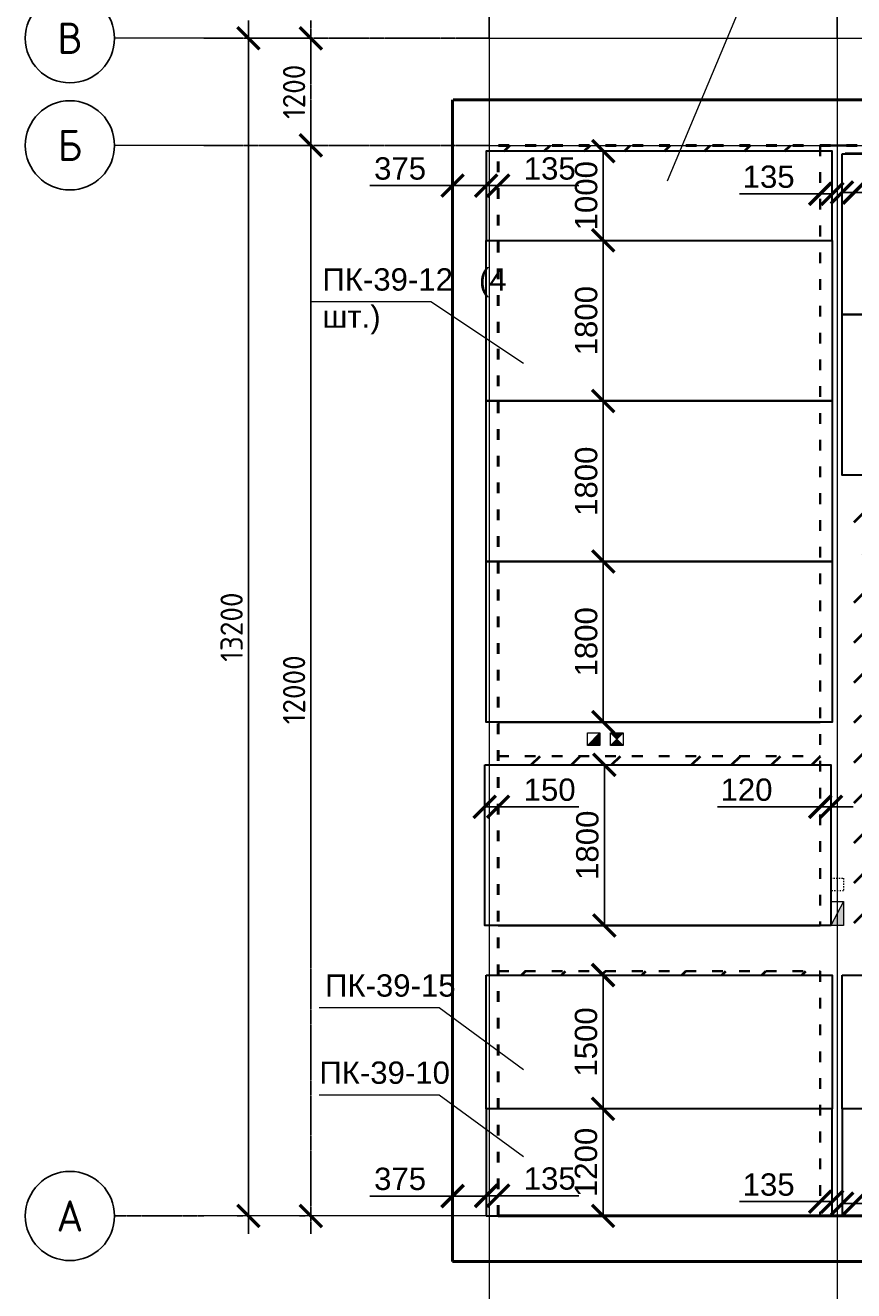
# Model space of a CAD drawing. Header units: millimetres. Extents: x -2096172177 to 2055029645, y -728784453 to 1899906214.
# Tile 42 of 109: x 1805628 to 1814913, y 900834 to 915017. Entities that reach past the tile are written whole.
import ezdxf
from ezdxf.enums import TextEntityAlignment as Align

# ---------------------------------------------------------------- set-up
doc = ezdxf.new("R2010")
doc.units = ezdxf.units.MM
doc.linetypes.add('ACAD_ISO03W100', pattern=[30, 12, -18])
doc.linetypes.add('DASHDOT_axis', pattern=[24, 20, -1.5, 1, -1.5])
for name, color, linetype, lineweight in [('Вентканалы', 214, 'Continuous', 18), ('Внутренние стены', 3, 'Continuous', 35), ('Монолитные участки', 6, 'Continuous', 40), ('Наружные стены', 1, 'Continuous', 50), ('Плиты', 5, 'Continuous', 30), ('Размеры плит', 202, 'Continuous', 18)]:
    doc.layers.add(name, color=color, linetype=linetype, lineweight=lineweight)
doc.styles.add('GOST-2.304_Type-B', font='GOST Common.ttf')
doc.styles.add('стиль для стен', font='arial.ttf')
doc.dimstyles.new('размеры плит', dxfattribs={"dimtxt": 2.5, "dimasz": 2.5, "dimexe": 1.25, "dimexo": 0.625, "dimtad": 1, "dimtxsty": 'стиль для стен', "dimblk": 'ARCHTICK', "dimcen": 2.5, "dimse1": 1, "dimse2": 1, "dimclrt": 3, "dimadec": 0, "dimazin": 0, "dimtfac": 1, "dimtmove": 0, "dimatfit": 3, "dimldrblk": 'CLOSEDBLANK', "dimfxl": 0, "dimarcsym": 0})

# ---------------------------------------------------------------- blocks, each defined once
blk = doc.blocks.new('_ArchTick')
at = {"color": 0, "linetype": 'ByBlock', "const_width": 0.15}
blk.add_lwpolyline([(-0.5, -0.5), (0.5, 0.5)], dxfattribs=at)
blk = doc.blocks.new('*D221')
at = {"layer": 'Defpoints', "color": 0, "transparency": 16777216}
for p in [(1812120, 913607), (1812106, 912607), (1812120, 912607)]:
    blk.add_point(p, dxfattribs=at)
at = {"layer": 'Размеры плит', "color": 0, "lineweight": -2, "transparency": 16777216}
blk.add_line((1812106, 913607), (1812106, 912607), dxfattribs=at)
at = {"layer": 'Размеры плит', "color": 0, "lineweight": -2, "transparency": 16777216, "xscale": 250, "yscale": 250, "zscale": 250}
for p, rotation in [((1812106, 913607), 90), ((1812106, 912607), 270)]:
    blk.add_blockref('_ArchTick', p, dxfattribs=dict(at, rotation=rotation))
at = {"layer": 'Размеры плит', "color": 3, "transparency": 16777216, "insert": (1811916, 913107), "char_height": 250, "attachment_point": 5, "rotation": 90, "style": 'стиль для стен'}
blk.add_mtext('1000', dxfattribs=at)
blk = doc.blocks.new('_ClosedBlank')
at = {"color": 0, "linetype": 'ByBlock', "lineweight": -2}
for p, q in [((-1, 0.2), (0, 0)), ((-1, 0.2), (-1, -0.2)), ((0, 0), (-1, -0.2))]:
    blk.add_line(p, q, dxfattribs=at)
blk = doc.blocks.new('*D222')
at = {"layer": 'Defpoints', "color": 0, "transparency": 16777216}
for p in [(1812120, 912607), (1812106, 910807), (1812106, 910807)]:
    blk.add_point(p, dxfattribs=at)
at = {"layer": 'Размеры плит', "color": 0, "lineweight": -2, "transparency": 16777216}
blk.add_line((1812106, 912607), (1812106, 910807), dxfattribs=at)
at = {"layer": 'Размеры плит', "color": 0, "lineweight": -2, "transparency": 16777216, "xscale": 250, "yscale": 250, "zscale": 250}
for p, rotation in [((1812106, 912607), 90), ((1812106, 910807), 270)]:
    blk.add_blockref('_ArchTick', p, dxfattribs=dict(at, rotation=rotation))
at = {"layer": 'Размеры плит', "color": 3, "transparency": 16777216, "insert": (1811916, 911707), "char_height": 250, "attachment_point": 5, "rotation": 90, "style": 'стиль для стен'}
blk.add_mtext('1800', dxfattribs=at)
blk = doc.blocks.new('*D223')
at = {"layer": 'Defpoints', "color": 0, "transparency": 16777216}
for p in [(1812106, 910807), (1812106, 909007), (1812162, 909007)]:
    blk.add_point(p, dxfattribs=at)
at = {"layer": 'Размеры плит', "color": 0, "lineweight": -2, "transparency": 16777216}
blk.add_line((1812106, 910807), (1812106, 909007), dxfattribs=at)
at = {"layer": 'Размеры плит', "color": 0, "lineweight": -2, "transparency": 16777216, "xscale": 250, "yscale": 250, "zscale": 250}
for p, rotation in [((1812106, 910807), 90), ((1812106, 909007), 270)]:
    blk.add_blockref('_ArchTick', p, dxfattribs=dict(at, rotation=rotation))
at = {"layer": 'Размеры плит', "color": 3, "transparency": 16777216, "insert": (1811916, 909907), "char_height": 250, "attachment_point": 5, "rotation": 90, "style": 'стиль для стен'}
blk.add_mtext('1800', dxfattribs=at)
blk = doc.blocks.new('*D224')
at = {"layer": 'Defpoints', "color": 0, "transparency": 16777216}
for p in [(1812162, 909007), (1812106, 907207), (1812124, 907207)]:
    blk.add_point(p, dxfattribs=at)
at = {"layer": 'Размеры плит', "color": 0, "lineweight": -2, "transparency": 16777216}
blk.add_line((1812106, 909007), (1812106, 907207), dxfattribs=at)
at = {"layer": 'Размеры плит', "color": 0, "lineweight": -2, "transparency": 16777216, "xscale": 250, "yscale": 250, "zscale": 250}
for p, rotation in [((1812106, 909007), 90), ((1812106, 907207), 270)]:
    blk.add_blockref('_ArchTick', p, dxfattribs=dict(at, rotation=rotation))
at = {"layer": 'Размеры плит', "color": 3, "transparency": 16777216, "insert": (1811916, 908107), "char_height": 250, "attachment_point": 5, "rotation": 90, "style": 'стиль для стен'}
blk.add_mtext('1800', dxfattribs=at)
blk = doc.blocks.new('*D225')
at = {"layer": 'Defpoints', "color": 0, "transparency": 16777216}
for p in [(1812119, 906728), (1812119, 904927), (1812119, 904927)]:
    blk.add_point(p, dxfattribs=at)
at = {"layer": 'Размеры плит', "color": 0, "lineweight": -2, "transparency": 16777216}
blk.add_line((1812119, 906728), (1812119, 904927), dxfattribs=at)
at = {"layer": 'Размеры плит', "color": 0, "lineweight": -2, "transparency": 16777216, "xscale": 250, "yscale": 250, "zscale": 250}
for p, rotation in [((1812119, 906728), 90), ((1812119, 904927), 270)]:
    blk.add_blockref('_ArchTick', p, dxfattribs=dict(at, rotation=rotation))
at = {"layer": 'Размеры плит', "color": 3, "transparency": 16777216, "insert": (1811929, 905827), "char_height": 250, "attachment_point": 5, "rotation": 90, "style": 'стиль для стен'}
blk.add_mtext('1800', dxfattribs=at)
blk = doc.blocks.new('*D226')
at = {"layer": 'Defpoints', "color": 0, "transparency": 16777216}
for p in [(1812119, 904372), (1812104, 902872), (1812119, 902872)]:
    blk.add_point(p, dxfattribs=at)
at = {"layer": 'Размеры плит', "color": 0, "lineweight": -2, "transparency": 16777216}
blk.add_line((1812104, 904372), (1812104, 902872), dxfattribs=at)
at = {"layer": 'Размеры плит', "color": 0, "lineweight": -2, "transparency": 16777216, "xscale": 250, "yscale": 250, "zscale": 250}
for p, rotation in [((1812104, 904372), 90), ((1812104, 902872), 270)]:
    blk.add_blockref('_ArchTick', p, dxfattribs=dict(at, rotation=rotation))
at = {"layer": 'Размеры плит', "color": 3, "transparency": 16777216, "insert": (1811914, 903622), "char_height": 250, "attachment_point": 5, "rotation": 90, "style": 'стиль для стен'}
blk.add_mtext('1500', dxfattribs=at)
blk = doc.blocks.new('*D227')
at = {"layer": 'Defpoints', "color": 0, "transparency": 16777216}
for p in [(1812104, 902872), (1812104, 901672), (1812104, 901672)]:
    blk.add_point(p, dxfattribs=at)
at = {"layer": 'Размеры плит', "color": 0, "lineweight": -2, "transparency": 16777216}
blk.add_line((1812104, 902872), (1812104, 901672), dxfattribs=at)
at = {"layer": 'Размеры плит', "color": 0, "lineweight": -2, "transparency": 16777216, "xscale": 250, "yscale": 250, "zscale": 250}
for p, rotation in [((1812104, 902872), 90), ((1812104, 901672), 270)]:
    blk.add_blockref('_ArchTick', p, dxfattribs=dict(at, rotation=rotation))
at = {"layer": 'Размеры плит', "color": 3, "transparency": 16777216, "insert": (1811914, 902272), "char_height": 250, "attachment_point": 5, "rotation": 90, "style": 'стиль для стен'}
blk.add_mtext('1200', dxfattribs=at)
blk = doc.blocks.new('*D241')
at = {"layer": 'Defpoints', "color": 0, "transparency": 16777216}
for p in [(1810928, 901899), (1810793, 901713), (1810928, 901756)]:
    blk.add_point(p, dxfattribs=at)
at = {"layer": 'Размеры плит', "color": 0, "lineweight": -2, "transparency": 16777216}
for p, q in [((1810793, 901899), (1810928, 901899)), ((1810928, 901899), (1811834, 901899))]:
    blk.add_line(p, q, dxfattribs=at)
at = {"layer": 'Размеры плит', "color": 0, "lineweight": -2, "transparency": 16777216, "xscale": 250, "yscale": 250, "zscale": 250, "rotation": 180}
blk.add_blockref('_ArchTick', (1810793, 901899), dxfattribs=at)
at = {"layer": 'Размеры плит', "color": 0, "lineweight": -2, "transparency": 16777216, "xscale": 250, "yscale": 250, "zscale": 250}
blk.add_blockref('_ArchTick', (1810928, 901899), dxfattribs=at)
at = {"layer": 'Размеры плит', "color": 3, "transparency": 16777216, "insert": (1811506, 902090), "char_height": 250, "attachment_point": 5, "style": 'стиль для стен'}
blk.add_mtext('135', dxfattribs=at)
blk = doc.blocks.new('*D242')
at = {"layer": 'Defpoints', "color": 0, "transparency": 16777216}
for p in [(1810418, 901899), (1810418, 901895), (1810793, 901899)]:
    blk.add_point(p, dxfattribs=at)
at = {"layer": 'Размеры плит', "color": 0, "lineweight": -2, "transparency": 16777216}
for p, q in [((1810418, 901895), (1809489, 901895)), ((1810793, 901895), (1810418, 901895))]:
    blk.add_line(p, q, dxfattribs=at)
at = {"layer": 'Размеры плит', "color": 0, "lineweight": -2, "transparency": 16777216, "xscale": 250, "yscale": 250, "zscale": 250, "rotation": 180}
blk.add_blockref('_ArchTick', (1810418, 901895), dxfattribs=at)
at = {"layer": 'Размеры плит', "color": 0, "lineweight": -2, "transparency": 16777216, "xscale": 250, "yscale": 250, "zscale": 250}
blk.add_blockref('_ArchTick', (1810793, 901895), dxfattribs=at)
at = {"layer": 'Размеры плит', "color": 3, "transparency": 16777216, "insert": (1809829, 902086), "char_height": 250, "attachment_point": 5, "style": 'стиль для стен'}
blk.add_mtext('375', dxfattribs=at)
blk = doc.blocks.new('*D243')
at = {"layer": 'Defpoints', "color": 0, "transparency": 16777216}
for p in [(1814783, 901895), (1814918, 901823), (1814918, 901810)]:
    blk.add_point(p, dxfattribs=at)
at = {"layer": 'Размеры плит', "color": 0, "lineweight": -2, "transparency": 16777216}
for p, q in [((1814783, 901810), (1814918, 901810)), ((1814918, 901810), (1815824, 901810))]:
    blk.add_line(p, q, dxfattribs=at)
at = {"layer": 'Размеры плит', "color": 0, "lineweight": -2, "transparency": 16777216, "xscale": 250, "yscale": 250, "zscale": 250, "rotation": 180}
blk.add_blockref('_ArchTick', (1814783, 901810), dxfattribs=at)
at = {"layer": 'Размеры плит', "color": 0, "lineweight": -2, "transparency": 16777216, "xscale": 250, "yscale": 250, "zscale": 250}
blk.add_blockref('_ArchTick', (1814918, 901810), dxfattribs=at)
at = {"layer": 'Размеры плит', "color": 3, "transparency": 16777216, "insert": (1815496, 902001), "char_height": 250, "attachment_point": 5, "style": 'стиль для стен'}
blk.add_mtext('135', dxfattribs=at)
blk = doc.blocks.new('*D244')
at = {"layer": 'Defpoints', "color": 0, "transparency": 16777216}
for p in [(1814538, 901832), (1814538, 901790), (1814673, 901790)]:
    blk.add_point(p, dxfattribs=at)
at = {"layer": 'Размеры плит', "color": 0, "lineweight": -2, "transparency": 16777216}
for p, q in [((1814538, 901832), (1813633, 901832)), ((1814673, 901832), (1814538, 901832))]:
    blk.add_line(p, q, dxfattribs=at)
at = {"layer": 'Размеры плит', "color": 0, "lineweight": -2, "transparency": 16777216, "xscale": 250, "yscale": 250, "zscale": 250, "rotation": 180}
blk.add_blockref('_ArchTick', (1814538, 901832), dxfattribs=at)
at = {"layer": 'Размеры плит', "color": 0, "lineweight": -2, "transparency": 16777216, "xscale": 250, "yscale": 250, "zscale": 250}
blk.add_blockref('_ArchTick', (1814673, 901832), dxfattribs=at)
at = {"layer": 'Размеры плит', "color": 3, "transparency": 16777216, "insert": (1813960, 902022), "char_height": 250, "attachment_point": 5, "style": 'стиль для стен'}
blk.add_mtext('135', dxfattribs=at)
blk = doc.blocks.new('*D245')
at = {"layer": 'Defpoints', "color": 0, "transparency": 16777216}
for p in [(1810928, 913416), (1810793, 913315), (1810928, 913220)]:
    blk.add_point(p, dxfattribs=at)
at = {"layer": 'Размеры плит', "color": 0, "lineweight": -2, "transparency": 16777216}
for p, q in [((1810793, 913220), (1810928, 913220)), ((1810928, 913220), (1811834, 913220))]:
    blk.add_line(p, q, dxfattribs=at)
at = {"layer": 'Размеры плит', "color": 0, "lineweight": -2, "transparency": 16777216, "xscale": 250, "yscale": 250, "zscale": 250, "rotation": 180}
blk.add_blockref('_ArchTick', (1810793, 913220), dxfattribs=at)
at = {"layer": 'Размеры плит', "color": 0, "lineweight": -2, "transparency": 16777216, "xscale": 250, "yscale": 250, "zscale": 250}
blk.add_blockref('_ArchTick', (1810928, 913220), dxfattribs=at)
at = {"layer": 'Размеры плит', "color": 3, "transparency": 16777216, "insert": (1811506, 913411), "char_height": 250, "attachment_point": 5, "style": 'стиль для стен'}
blk.add_mtext('135', dxfattribs=at)
blk = doc.blocks.new('*D246')
at = {"layer": 'Defpoints', "color": 0, "transparency": 16777216}
for p in [(1810418, 913220), (1810418, 913220), (1810793, 913220)]:
    blk.add_point(p, dxfattribs=at)
at = {"layer": 'Размеры плит', "color": 0, "lineweight": -2, "transparency": 16777216}
for p, q in [((1810418, 913220), (1809489, 913220)), ((1810793, 913220), (1810418, 913220))]:
    blk.add_line(p, q, dxfattribs=at)
at = {"layer": 'Размеры плит', "color": 0, "lineweight": -2, "transparency": 16777216, "xscale": 250, "yscale": 250, "zscale": 250, "rotation": 180}
blk.add_blockref('_ArchTick', (1810418, 913220), dxfattribs=at)
at = {"layer": 'Размеры плит', "color": 0, "lineweight": -2, "transparency": 16777216, "xscale": 250, "yscale": 250, "zscale": 250}
blk.add_blockref('_ArchTick', (1810793, 913220), dxfattribs=at)
at = {"layer": 'Размеры плит', "color": 3, "transparency": 16777216, "insert": (1809829, 913411), "char_height": 250, "attachment_point": 5, "style": 'стиль для стен'}
blk.add_mtext('375', dxfattribs=at)
blk = doc.blocks.new('*D247')
at = {"layer": 'Defpoints', "color": 0, "transparency": 16777216}
for p in [(1814783, 913457), (1814918, 913457), (1814918, 913143)]:
    blk.add_point(p, dxfattribs=at)
at = {"layer": 'Размеры плит', "color": 0, "lineweight": -2, "transparency": 16777216}
for p, q in [((1814783, 913143), (1814918, 913143)), ((1814918, 913143), (1815824, 913143))]:
    blk.add_line(p, q, dxfattribs=at)
at = {"layer": 'Размеры плит', "color": 0, "lineweight": -2, "transparency": 16777216, "xscale": 250, "yscale": 250, "zscale": 250, "rotation": 180}
blk.add_blockref('_ArchTick', (1814783, 913143), dxfattribs=at)
at = {"layer": 'Размеры плит', "color": 0, "lineweight": -2, "transparency": 16777216, "xscale": 250, "yscale": 250, "zscale": 250}
blk.add_blockref('_ArchTick', (1814918, 913143), dxfattribs=at)
at = {"layer": 'Размеры плит', "color": 3, "transparency": 16777216, "insert": (1815496, 913333), "char_height": 250, "attachment_point": 5, "style": 'стиль для стен'}
blk.add_mtext('135', dxfattribs=at)
blk = doc.blocks.new('*D248')
at = {"layer": 'Defpoints', "color": 0, "transparency": 16777216}
for p in [(1814538, 913143), (1814538, 913129), (1814673, 913143)]:
    blk.add_point(p, dxfattribs=at)
at = {"layer": 'Размеры плит', "color": 0, "lineweight": -2, "transparency": 16777216}
for p, q in [((1814538, 913129), (1813633, 913129)), ((1814673, 913129), (1814538, 913129))]:
    blk.add_line(p, q, dxfattribs=at)
at = {"layer": 'Размеры плит', "color": 0, "lineweight": -2, "transparency": 16777216, "xscale": 250, "yscale": 250, "zscale": 250, "rotation": 180}
blk.add_blockref('_ArchTick', (1814538, 913129), dxfattribs=at)
at = {"layer": 'Размеры плит', "color": 0, "lineweight": -2, "transparency": 16777216, "xscale": 250, "yscale": 250, "zscale": 250}
blk.add_blockref('_ArchTick', (1814673, 913129), dxfattribs=at)
at = {"layer": 'Размеры плит', "color": 3, "transparency": 16777216, "insert": (1813960, 913319), "char_height": 250, "attachment_point": 5, "style": 'стиль для стен'}
blk.add_mtext('135', dxfattribs=at)
blk = doc.blocks.new('*D249')
at = {"layer": 'Defpoints', "color": 0, "transparency": 16777216}
for p in [(1810778, 906244), (1810928, 906258), (1810928, 906244)]:
    blk.add_point(p, dxfattribs=at)
at = {"layer": 'Размеры плит', "color": 0, "lineweight": -2, "transparency": 16777216}
for p, q in [((1810778, 906258), (1810928, 906258)), ((1810928, 906258), (1811831, 906258))]:
    blk.add_line(p, q, dxfattribs=at)
at = {"layer": 'Размеры плит', "color": 0, "lineweight": -2, "transparency": 16777216, "xscale": 250, "yscale": 250, "zscale": 250, "rotation": 180}
blk.add_blockref('_ArchTick', (1810778, 906258), dxfattribs=at)
at = {"layer": 'Размеры плит', "color": 0, "lineweight": -2, "transparency": 16777216, "xscale": 250, "yscale": 250, "zscale": 250}
blk.add_blockref('_ArchTick', (1810928, 906258), dxfattribs=at)
at = {"layer": 'Размеры плит', "color": 3, "transparency": 16777216, "insert": (1811505, 906448), "char_height": 250, "attachment_point": 5, "style": 'стиль для стен'}
blk.add_mtext('150', dxfattribs=at)
blk = doc.blocks.new('*D250')
at = {"layer": 'Defpoints', "color": 0, "transparency": 16777216}
for p in [(1814538, 906258), (1814538, 906258), (1814658, 906258)]:
    blk.add_point(p, dxfattribs=at)
at = {"layer": 'Размеры плит', "color": 0, "lineweight": -2, "transparency": 16777216}
for p, q in [((1814538, 906258), (1813385, 906258)), ((1814658, 906258), (1814538, 906258)), ((1814658, 906258), (1814908, 906258))]:
    blk.add_line(p, q, dxfattribs=at)
at = {"layer": 'Размеры плит', "color": 0, "lineweight": -2, "transparency": 16777216, "xscale": 250, "yscale": 250, "zscale": 250}
blk.add_blockref('_ArchTick', (1814538, 906258), dxfattribs=at)
at = {"layer": 'Размеры плит', "color": 0, "lineweight": -2, "transparency": 16777216, "xscale": 250, "yscale": 250, "zscale": 250, "rotation": 180}
blk.add_blockref('_ArchTick', (1814658, 906258), dxfattribs=at)
at = {"layer": 'Размеры плит', "color": 3, "transparency": 16777216, "insert": (1813712, 906448), "char_height": 250, "attachment_point": 5, "style": 'стиль для стен'}
blk.add_mtext('120', dxfattribs=at)

msp = doc.modelspace()

# ---------------------------------------------------------------- hatches: boundary and pattern name
at = {"layer": 'Вентканалы'}
h = msp.add_hatch(color=256, dxfattribs=at)
h.dxf.hatch_style = 1
h.paths.add_polyline_path([(1811928.231, 906946.786), (1812068.231, 906946.786), (1812068.231, 907086.786)])
h = msp.add_hatch(color=256, dxfattribs=at)
h.dxf.hatch_style = 1
h.paths.add_polyline_path([(1812328.231, 907086.786), (1812188.231, 907086.786), (1812258.231, 907016.786)])
h.paths.add_polyline_path([(1812328.231, 906946.786), (1812258.231, 907016.786), (1812188.231, 906946.786)])
h = msp.add_hatch(color=256, dxfattribs=at)
h.dxf.hatch_style = 1
h.paths.add_polyline_path([(1814798.228, 905196.785), (1814658.228, 904926.785), (1814798.228, 904926.785)])
at = {"layer": 'Монолитные участки'}
h = msp.add_hatch(dxfattribs=at)
h.set_pattern_fill('ANSI35', color=256, scale=100)
h.set_pattern_definition([(45, (1783458.2, 893253.7), (-449.013, 449.013), []), (45, (1783907.23, 893253.7), (-449.013, 449.013), [793.75, -158.75, 0, -158.75])])
h.paths.add_polyline_path([(1814538.228, 913671.785), (1810928.228, 913671.785), (1810928.228, 913606.785), (1814538.228, 913606.785)])
h.paths.add_polyline_path([(1820928.228, 913670.681), (1819729.363, 913671.785), (1818815.451, 914869.099), (1817147.181, 914869.099), (1816106.408, 913671.785), (1814918.228, 913671.785), (1814918.228, 913576.61), (1820928.228, 913576.61)])
edge = h.paths.add_edge_path()
edge.add_line((1816388.228, 905381.025), (1816388.228, 909596.61))
edge.add_line((1816388.228, 909596.61), (1814918.228, 909596.61))
edge.add_line((1814918.228, 909596.61), (1814918.228, 904926.785))
edge.add_line((1814918.228, 904926.785), (1816388.228, 904926.785))
edge.add_line((1816388.228, 904926.785), (1816388.228, 905330.316))
edge.add_arc((1816530.721, 905342.994), 143.056, 185.0840518, 534.9159482)
edge.add_arc((1816529.696, 905368.348), 142.035, 185.1206972, 534.8793028)
h.paths.add_polyline_path([(1820928.228, 909596.61), (1820808.228, 909596.61), (1820808.228, 909596.61), (1820538.228, 909596.61), (1817798.228, 909596.61), (1817798.228, 909426.785), (1820928.228, 909426.785)])
h.paths.add_polyline_path([(1814604.004, 906826.786), (1810864.664, 906826.786), (1810864.664, 906726.785), (1814604.004, 906726.785)])
h.paths.add_polyline_path([(1814657.989, 904416.787), (1810808.467, 904416.783), (1810808.228, 904371.828), (1814658.392, 904371.743)])
h.paths.add_polyline_path([(1817706.111, 904416.787), (1814760.589, 904416.783), (1814805.268, 904371.828), (1817628.228, 904371.785)])

# ---------------------------------------------------------------- linework, layer by layer
at = {"linetype": 'DASHDOT_axis'}
for p, q in [((1810828.228, 914871.785), (1810828.228, 915371.785)), ((1814728.228, 914871.785), (1814728.228, 915371.785)), ((1808828.228, 915071.785), (1808828.228, 913471.785)), ((1810828.228, 914871.785), (1807628.228, 914871.785)), ((1808190.728, 914871.785), (1808253.228, 914871.785)), ((1808890.728, 914871.785), (1808953.228, 914871.785)), ((1810828.228, 913671.785), (1807628.228, 913671.785)), ((1808765.728, 913671.785), (1808703.228, 913671.785)), ((1808765.728, 913671.785), (1808703.228, 913671.785)), ((1808828.228, 904871.785), (1808828.228, 901471.785)), ((1807628.228, 901671.785), (1806628.228, 901671.785)), ((1808065.728, 901671.785), (1808003.228, 901671.785)), ((1808765.728, 901671.785), (1808703.228, 901671.785))]:
    msp.add_line(p, q, dxfattribs=at)
for p, q in [((1808128.228, 901471.785), (1808128.228, 915071.785)), ((1808828.228, 913871.785), (1808828.228, 904471.785))]:
    msp.add_line(p, q)
at = {"linetype": 'DASHDOT_axis', "lineweight": 20, "ltscale": 0.6}
for p, q in [((1807628.228, 914871.785), (1806628.228, 914871.785)), ((1810828.228, 914871.785), (1821028.228, 914871.785)), ((1810828.228, 914871.785), (1810828.228, 901671.785)), ((1814728.228, 914871.785), (1814728.228, 901671.785)), ((1807628.228, 913671.785), (1806628.228, 913671.785)), ((1810828.228, 913671.785), (1821028.228, 913671.785)), ((1810828.228, 901671.785), (1807628.228, 901671.785)), ((1810828.228, 901671.785), (1810828.228, 898471.785)), ((1810828.228, 901671.785), (1821028.228, 901671.785)), ((1814728.228, 901671.785), (1814728.228, 898471.785))]:
    msp.add_line(p, q, dxfattribs=at)
for centre in [(1806128.228, 914871.785), (1806128.228, 913671.785), (1806128.228, 901671.785)]:
    msp.add_circle(centre, 500)
at = {"layer": 'Вентканалы'}
for p, q in [((1811928.231, 906946.786), (1812068.231, 907086.786)), ((1812188.231, 906946.786), (1812328.231, 907086.786)), ((1812188.231, 907086.786), (1812328.231, 906946.786)), ((1814798.228, 905196.785), (1814658.228, 904926.785))]:
    msp.add_line(p, q, dxfattribs=at)
for points in [[(1811928.231, 907086.786), (1812068.231, 907086.786), (1812068.231, 906946.786), (1811928.231, 906946.786)], [(1812188.231, 907086.786), (1812328.231, 907086.786), (1812328.231, 906946.786), (1812188.231, 906946.786)], [(1814658.228, 904926.785), (1814658.228, 905196.785), (1814798.228, 905196.785), (1814798.228, 904926.785)]]:
    msp.add_lwpolyline(points, close=True, dxfattribs=at)
at = {"layer": 'Вентканалы', "linetype": 'ACAD_ISO03W100'}
msp.add_lwpolyline([(1814658.228, 905456.785), (1814798.228, 905456.785), (1814798.228, 905316.785), (1814658.228, 905316.785)], close=True, dxfattribs=at)
at = {"layer": 'Внутренние стены', "linetype": 'ACAD_ISO03W100', "ltscale": 10}
for p, q in [((1814538.228, 913671.785), (1814538.228, 904926.785)), ((1810928.231, 906826.786), (1814538.771, 906826.786)), ((1810928.228, 904416.785), (1814538.228, 904416.785)), ((1814538.228, 904416.785), (1814538.228, 901671.785))]:
    msp.add_line(p, q, dxfattribs=at)
at = {"layer": 'Внутренние стены'}
for p, q in [((1814538.228, 913671.785), (1814918.228, 913671.785)), ((1810928.231, 907206.786), (1814538.771, 907206.786)), ((1810928.228, 904926.785), (1814538.228, 904926.785)), ((1814538.228, 901671.785), (1814918.228, 901671.785))]:
    msp.add_line(p, q, dxfattribs=at)
at = {"layer": 'Монолитные участки'}
msp.add_line((1821052.275, 913576.61), (1814817.247, 913576.61), dxfattribs=at)
at = {"layer": 'Наружные стены'}
for p, q in [((1810418.228, 901161.785), (1810418.228, 914181.785)), ((1810422.439, 914180.681), (1815872.375, 914180.681)), ((1817628.228, 901671.785), (1810928.228, 901671.785)), ((1818138.228, 901161.785), (1810418.228, 901161.785))]:
    msp.add_line(p, q, dxfattribs=at)
at = {"layer": 'Наружные стены', "linetype": 'ACAD_ISO03W100', "ltscale": 10}
for p, q in [((1810928.228, 901671.785), (1810928.228, 913671.785)), ((1810932.439, 913670.681), (1816105.448, 913670.681))]:
    msp.add_line(p, q, dxfattribs=at)
at = {"layer": 'Плиты'}
for points in [[(1810793.231, 912606.785), (1814673.231, 912606.785), (1814673.231, 913606.785), (1810793.231, 913606.785)], [(1814783.228, 913576.61), (1821063.228, 913576.61), (1821063.228, 911776.61), (1814783.228, 911776.61)], [(1810793.231, 912606.785), (1814673.231, 912606.785), (1814673.231, 910806.785), (1810793.231, 910806.785)], [(1814783.228, 911776.61), (1821063.228, 911776.61), (1821063.228, 909976.61), (1814783.228, 909976.61)], [(1810793.231, 910806.785), (1814673.231, 910806.785), (1814673.231, 909006.785), (1810793.231, 909006.785)], [(1810793.231, 909006.786), (1814673.231, 909006.786), (1814673.231, 907206.786), (1810793.231, 907206.786)], [(1810778.228, 906726.785), (1814658.228, 906726.785), (1814658.228, 904926.785), (1810778.228, 904926.785)], [(1810793.228, 904371.785), (1814673.228, 904371.785), (1814673.228, 902871.785), (1810793.228, 902871.785)], [(1814783.228, 904371.785), (1817763.228, 904371.785), (1817763.228, 902871.785), (1814783.228, 902871.785)], [(1810793.228, 901671.785), (1814673.228, 901671.785), (1814673.228, 902871.785), (1810793.228, 902871.785)], [(1817763.228, 902871.785), (1814783.228, 902871.785), (1814783.228, 901671.785), (1817763.228, 901671.785)]]:
    msp.add_lwpolyline(points, close=True, dxfattribs=at)
at = {"layer": 'Размеры плит', "color": 40}
for p, q in [((1813685.076, 915332.672), (1812820.806, 913271.23)), ((1808828.228, 911920.706), (1810173.923, 911920.706)), ((1810173.923, 911920.706), (1811211.531, 911228.908)), ((1808922.635, 904006.886), (1810268.33, 904006.886)), ((1810268.33, 904006.886), (1811211.531, 903315.088)), ((1808922.635, 903029.949), (1810268.33, 903029.949)), ((1810268.33, 903029.949), (1811211.531, 902338.152))]:
    msp.add_line(p, q, dxfattribs=at)

# ---------------------------------------------------------------- block references
at = {"linetype": 'DASHDOT_axis', "xscale": 250, "yscale": 250, "zscale": 250}
for p, rotation in [((1808128.228, 914871.785), 90), ((1808828.228, 914871.785), 90), ((1808828.228, 913671.785), 270), ((1808828.228, 913671.785), 90), ((1808128.228, 901671.785), 270), ((1808828.228, 901671.785), 270)]:
    msp.add_blockref('_ArchTick', p, dxfattribs=dict(at, rotation=rotation))

# ---------------------------------------------------------------- texts
at = {"linetype": 'DASHDOT_axis', "style": 'GOST-2.304_Type-B'}
for s, p in [('В', (1806128.228, 914871.785)), ('Б', (1806128.228, 913671.785)), ('А', (1806128.228, 901671.785))]:
    msp.add_text(s, height=350, dxfattribs=at).set_placement(p, align=Align.MIDDLE_CENTER)
at = {"linetype": 'DASHDOT_axis', "insert": (1808640.728, 914271.785), "char_height": 250, "attachment_point": 5, "rotation": 90, "style": 'GOST-2.304_Type-B', "bg_fill": 3, "box_fill_scale": 1.1, "bg_fill_color": 256, "bg_fill_true_color": 13158600, "bg_fill_transparency": 0}
msp.add_mtext('1200', dxfattribs=at)
at = {"char_height": 250, "attachment_point": 5, "rotation": 90, "style": 'GOST-2.304_Type-B', "bg_fill": 3, "box_fill_scale": 1.1, "bg_fill_color": 256, "bg_fill_true_color": 13158600, "bg_fill_transparency": 0}
for s, insert in [('13200', (1807940.728, 908271.785)), ('12000', (1808640.728, 907569.564))]:
    msp.add_mtext(s, dxfattribs=dict(at, insert=insert))
at = {"layer": 'Размеры плит', "color": 6, "char_height": 250, "width": 2094.33166, "attachment_point": 1, "style": 'стиль для стен'}
for s, insert in [('ПК-39-12   (4 шт.)\\P\\P      ', (1808957.817, 912293.745)), ('ПК-39-15\\P\\P      ', (1808987.124, 904379.925)), ('ПК-39-10\\P\\P      ', (1808923.754, 903402.989))]:
    msp.add_mtext(s, dxfattribs=dict(at, insert=insert))

# ---------------------------------------------------------------- dimensions: what is measured, and where the dimension line sits
at = {"layer": 'Размеры плит', "color": 40}
dim = msp.add_linear_dim(base=(1812106.346, 912606.785), p1=(1812120.149, 913606.945), p2=(1812120.149, 912606.785), angle=90, text='1000', dimstyle='размеры плит', dxfattribs=at)
dim.commit()
dim.dimension.update_dxf_attribs({"geometry": '*D221', "text_midpoint": (1812106.346, 913106.865), "dimtype": 160})
for base, p1, p2, picture, middle in [((1810418.228, 913220.344), (1810793.231, 913220.344), (1810418.228, 913220.344), '*D246', (1809828.699, 913410.573)), ((1810928.228, 913220.344), (1810793.231, 913314.809), (1810928.228, 913416.021), '*D245', (1811506.076, 913410.573)), ((1814538.228, 913128.973), (1814673.231, 913142.634), (1814538.228, 913142.634), '*D248', (1813960.38, 913319.202)), ((1814918.228, 913142.634), (1814783.228, 913456.831), (1814918.228, 913456.831), '*D247', (1815496.076, 913332.863)), ((1810928.228, 906257.921), (1810778.228, 906244.176), (1810928.228, 906244.176), '*D249', (1811504.712, 906448.064)), ((1814538.228, 906257.921), (1814658.228, 906257.921), (1814538.228, 906257.921), '*D250', (1813711.744, 906448.064)), ((1810418.228, 901895.455), (1810793.228, 901899.428), (1810418.228, 901899.428), '*D242', (1809828.699, 902085.683)), ((1810928.228, 901899.428), (1810793.228, 901712.707), (1810928.228, 901756.407), '*D241', (1811506.076, 902089.656)), ((1814538.228, 901832.032), (1814673.228, 901790.262), (1814538.228, 901790.262), '*D244', (1813960.38, 902022.261)), ((1814918.228, 901810.476), (1814783.228, 901895.455), (1814918.228, 901823.223), '*D243', (1815496.076, 902000.704))]:
    dim = msp.add_linear_dim(base=base, p1=p1, p2=p2, dimstyle='размеры плит', dxfattribs=at)
    dim.commit()
    dim.dimension.update_dxf_attribs({"geometry": picture, "text_midpoint": middle})
for base, p1, p2, picture, middle in [((1812106.346, 910806.785), (1812120.149, 912606.785), (1812106.346, 910806.785), '*D222', (1811916.203, 911706.785)), ((1812106.346, 909006.785), (1812106.346, 910806.785), (1812161.808, 909006.785), '*D223', (1811916.203, 909906.785)), ((1812106.346, 907206.786), (1812161.808, 909006.785), (1812123.901, 907206.786), '*D224', (1811916.203, 908106.786)), ((1812104.015, 901671.785), (1812104.015, 902871.785), (1812104.015, 901671.785), '*D227', (1811913.871, 902271.785))]:
    dim = msp.add_linear_dim(base=base, p1=p1, p2=p2, angle=90, dimstyle='размеры плит', dxfattribs=at)
    dim.commit()
    dim.dimension.update_dxf_attribs({"geometry": picture, "text_midpoint": middle})
for base, p1, p2, text, picture, middle in [((1812118.712, 904926.785), (1812118.712, 906727.805), (1812118.712, 904926.785), '1800', '*D225', (1811928.569, 905827.295)), ((1812104.015, 902871.785), (1812118.712, 904371.627), (1812118.712, 902871.785), '1500', '*D226', (1811913.872, 903621.706))]:
    dim = msp.add_linear_dim(base=base, p1=p1, p2=p2, angle=90, text=text, dimstyle='размеры плит', dxfattribs=at)
    dim.commit()
    dim.dimension.update_dxf_attribs({"geometry": picture, "text_midpoint": middle})

doc.saveas('drawing.dxf')
